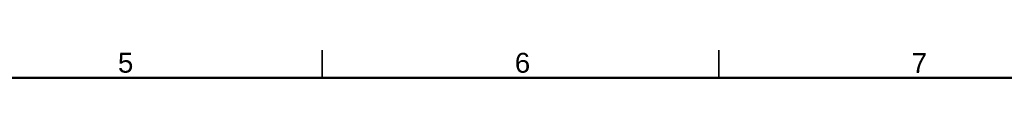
# Model space of a CAD drawing. Header units: millimetres. Extents: x 4 to 1188, y 1 to 840.
# Tile 61 of 123: x 206.41 to 330.46, y 836 to 839.5. Entities that reach past the tile are written whole.
import ezdxf

# ---------------------------------------------------------------- set-up
doc = ezdxf.new("R2010")
doc.units = ezdxf.units.MM
doc.layers.add('256', color=7, linetype='Continuous', true_color=0xffffff)
doc.styles.add('Arial Unicode MS', font='Arial Unicode MS')

msp = doc.modelspace()

# ---------------------------------------------------------------- linework, layer by layer
at = {"layer": '256', "color": 18, "linetype": 'Continuous', "lineweight": 35}
for p, q in [((244.5, 839.5), (244.5, 836)), ((294.5, 839.5), (294.5, 836))]:
    msp.add_line(p, q, dxfattribs=at)
at = {"layer": '256', "color": 18, "linetype": 'Continuous', "lineweight": 50}
msp.add_line((23, 836), (1184, 836), dxfattribs=at)

# ---------------------------------------------------------------- texts
at = {"layer": '256', "color": 18, "linetype": 'Continuous', "lineweight": 13, "char_height": 2.5, "attachment_point": 7, "line_spacing_factor": 1.047437, "style": 'Arial Unicode MS'}
for s, insert in [('\\fArial Unicode MS|b0|i0;\\W1.0000;5', (218.7863, 836.6224)), ('\\fArial Unicode MS|b0|i0;\\W1.0000;6', (268.7863, 836.6173)), ('\\fArial Unicode MS|b0|i0;\\W1.0000;7', (318.7863, 836.6224))]:
    msp.add_mtext(s, dxfattribs=dict(at, insert=insert))

doc.saveas('drawing.dxf')
